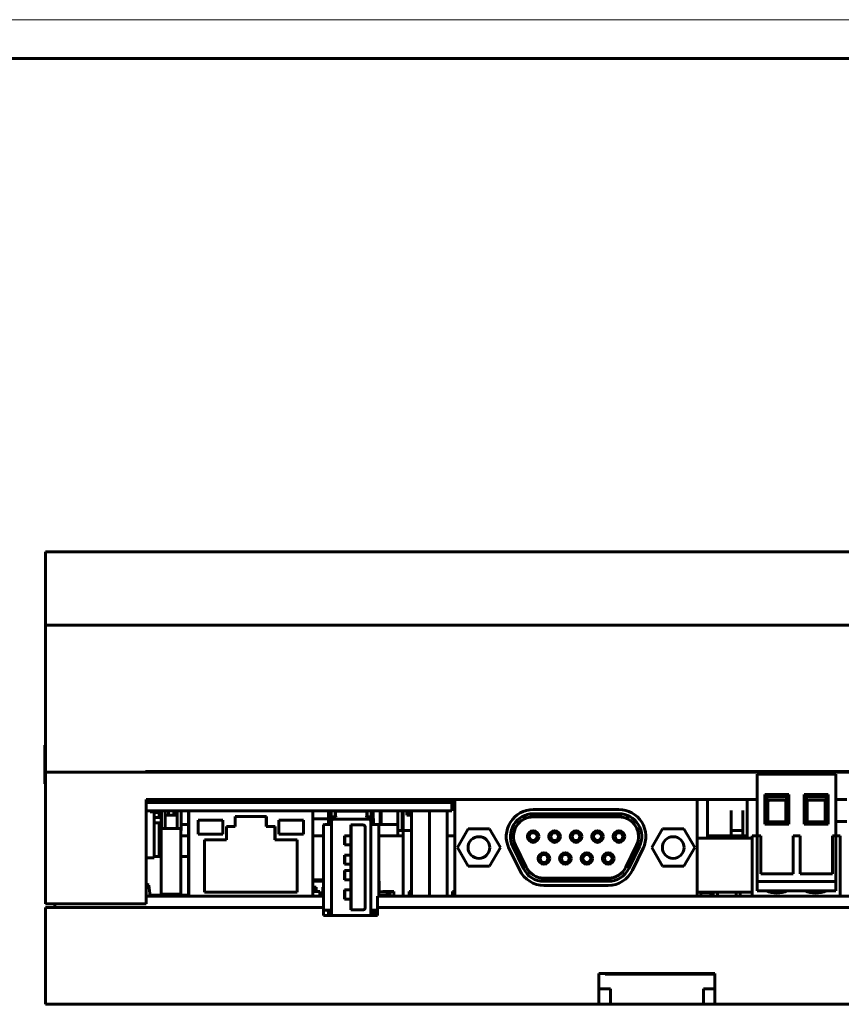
# Model space of a CAD drawing. Header units: millimetres. Extents: x 0 to 1188, y 0 to 420.
# Tile 13 of 17: x 739 to 845, y 293 to 420. Entities that reach past the tile are written whole.
import ezdxf

# ---------------------------------------------------------------- set-up
doc = ezdxf.new("R2010")
doc.units = ezdxf.units.MM
doc.linetypes.add('K5LT_BASIC', pattern=[0])
doc.linetypes.add('K5LT_THIN', pattern=[0])
doc.layers.add('Системный слой (1)', color=7, linetype='Continuous', true_color=0x909090)

# ---------------------------------------------------------------- blocks, each defined once
blk = doc.blocks.new('U186')
at = {"layer": 'Системный слой (1)', "color": 5, "linetype": 'K5LT_BASIC', "lineweight": 60, "true_color": 0x0000ff}
for p, q in [((805.75, 306.7), (806.13, 306.7)), ((807.13, 306.7), (807.52, 306.7)), ((808.52, 306.7), (808.9, 306.7)), ((809.9, 306.7), (810.29, 306.7)), ((811.29, 306.7), (811.67, 306.7)), ((814.06, 306.7), (814.23, 306.7)), ((815.44, 306.7), (815.83, 306.7))]:
    blk.add_line(p, q, dxfattribs=at)
blk = doc.blocks.new('U188')
at = {"layer": 'Системный слой (1)', "color": 5, "linetype": 'K5LT_BASIC', "lineweight": 60, "true_color": 0x0000ff}
for p, q in [((760.58, 306.7), (760.74, 306.7)), ((776.8, 306.7), (778.21, 306.7)), ((785.33, 306.7), (787.33, 306.7))]:
    blk.add_line(p, q, dxfattribs=at)
blk = doc.blocks.new('U189')
at = {"layer": 'Системный слой (1)', "color": 5, "linetype": 'K5LT_BASIC', "lineweight": 60, "true_color": 0x0000ff}
for p, q in [((787.33, 306.7), (833.58, 306.7)), ((834.53, 306.7), (845.23, 306.7)), ((851.18, 306.7), (861.89, 306.7)), ((867.83, 306.7), (887.28, 306.7))]:
    blk.add_line(p, q, dxfattribs=at)
blk = doc.blocks.new('U190')
at = {"layer": 'Системный слой (1)', "color": 5, "linetype": 'K5LT_BASIC', "lineweight": 60, "true_color": 0x0000ff}
for p, q in [((833.58, 314.5), (834.24, 314.5)), ((844.4, 314.5), (844.98, 314.5))]:
    blk.add_line(p, q, dxfattribs=at)
blk = doc.blocks.new('U191')
at = {"layer": 'Системный слой (1)', "color": 5, "linetype": 'K5LT_BASIC', "lineweight": 60, "true_color": 0x0000ff}
for p, q in [((757.21, 311.81), (756.29, 311.81)), ((760.33, 311.81), (759.75, 311.81))]:
    blk.add_line(p, q, dxfattribs=at)
blk = doc.blocks.new('U192')
at = {"layer": 'Системный слой (1)', "color": 5, "linetype": 'K5LT_BASIC', "lineweight": 60, "true_color": 0x0000ff}
for q in [(778.77, 304.8), (778.9, 304.66)]:
    blk.add_line((778.9, 304.66), q, dxfattribs=at)
blk = doc.blocks.new('U193')
at = {"layer": 'Системный слой (1)', "color": 5, "linetype": 'K5LT_BASIC', "lineweight": 60, "true_color": 0x0000ff}
for p, q in [((779.77, 316.87), (779.76, 317.14)), ((779.56, 316.65), (779.77, 316.87))]:
    blk.add_line(p, q, dxfattribs=at)
blk = doc.blocks.new('U194')
at = {"layer": 'Системный слой (1)', "color": 5, "linetype": 'K5LT_BASIC', "lineweight": 60, "true_color": 0x0000ff}
for p, q in [((778.84, 316.44), (778.85, 316.33)), ((778.85, 316.34), (778.85, 316.44)), ((778.85, 316.29), (778.85, 316.34)), ((778.85, 316.33), (778.85, 316.29))]:
    blk.add_line(p, q, dxfattribs=at)
blk = doc.blocks.new('U195')
at = {"layer": 'Системный слой (1)', "color": 5, "linetype": 'K5LT_BASIC', "lineweight": 60, "true_color": 0x0000ff}
for q in [(779.02, 315.95), (779.21, 316.14)]:
    blk.add_line((779.21, 316.14), q, dxfattribs=at)
blk = doc.blocks.new('U196')
at = {"layer": 'Системный слой (1)', "color": 5, "linetype": 'K5LT_BASIC', "lineweight": 60, "true_color": 0x0000ff}
for p in [(778.77, 315.99), (778.9, 316.14)]:
    blk.add_line(p, (778.9, 316.14), dxfattribs=at)
blk = doc.blocks.new('U197')
at = {"layer": 'Системный слой (1)', "color": 5, "linetype": 'K5LT_BASIC', "lineweight": 60, "true_color": 0x0000ff}
for p, q in [((778.86, 316.44), (778.86, 316.33)), ((778.86, 316.33), (778.86, 316.44)), ((778.86, 316.33), (778.86, 316.29)), ((778.86, 316.29), (778.86, 316.33))]:
    blk.add_line(p, q, dxfattribs=at)
blk = doc.blocks.new('U198')
at = {"layer": 'Системный слой (1)', "color": 5, "linetype": 'K5LT_BASIC', "lineweight": 60, "true_color": 0x0000ff}
for p, q in [((784.17, 304.2), (784.3, 304.39)), ((784.3, 304.39), (784.31, 304.45))]:
    blk.add_line(p, q, dxfattribs=at)
blk = doc.blocks.new('U199')
at = {"layer": 'Системный слой (1)', "color": 5, "linetype": 'K5LT_BASIC', "lineweight": 60, "true_color": 0x0000ff}
for p, q in [((783.78, 317.14), (783.77, 316.86)), ((783.77, 316.86), (783.98, 316.65))]:
    blk.add_line(p, q, dxfattribs=at)
blk = doc.blocks.new('U200')
at = {"layer": 'Системный слой (1)', "color": 5, "linetype": 'K5LT_BASIC', "lineweight": 60, "true_color": 0x0000ff}
for p, q in [((778.86, 316.44), (778.86, 316.33)), ((778.86, 316.34), (778.86, 316.44)), ((778.86, 316.29), (778.86, 316.34)), ((778.86, 316.33), (778.86, 316.29))]:
    blk.add_line(p, q, dxfattribs=at)
blk = doc.blocks.new('U201')
at = {"layer": 'Системный слой (1)', "color": 5, "linetype": 'K5LT_BASIC', "lineweight": 60, "true_color": 0x0000ff}
for p in [(779.02, 304.85), (779.21, 304.66)]:
    blk.add_line(p, (779.21, 304.66), dxfattribs=at)
blk = doc.blocks.new('U202')
at = {"layer": 'Системный слой (1)', "color": 5, "linetype": 'K5LT_BASIC', "lineweight": 60, "true_color": 0x0000ff}
for p, q in [((779.77, 317.64), (779.72, 317.61)), ((779.76, 317.64), (779.77, 317.64))]:
    blk.add_line(p, q, dxfattribs=at)
blk = doc.blocks.new('U204')
at = {"layer": 'Системный слой (1)', "color": 5, "linetype": 'K5LT_BASIC', "lineweight": 60, "true_color": 0x0000ff}
for p, q in [((786.4, 307.3), (785.87, 307.3)), ((787.27, 307.3), (786.8, 307.3))]:
    blk.add_line(p, q, dxfattribs=at)
blk = doc.blocks.new('U205')
at = {"layer": 'Системный слой (1)', "color": 5, "linetype": 'K5LT_BASIC', "lineweight": 60, "true_color": 0x0000ff}
for p, q in [((785.87, 307.25), (785.87, 307.3)), ((785.87, 306.7), (785.87, 306.8))]:
    blk.add_line(p, q, dxfattribs=at)
blk = doc.blocks.new('U206')
at = {"layer": 'Системный слой (1)', "color": 5, "linetype": 'K5LT_BASIC', "lineweight": 60, "true_color": 0x0000ff}
for p, q in [((758.16, 319.2), (758.16, 318.8)), ((758.16, 317.7), (758.16, 317.16))]:
    blk.add_line(p, q, dxfattribs=at)
blk = doc.blocks.new('U207')
at = {"layer": 'Системный слой (1)', "color": 5, "linetype": 'K5LT_BASIC', "lineweight": 60, "true_color": 0x0000ff}
for p, q in [((758.86, 318.8), (758.86, 319.2)), ((758.86, 317.16), (758.86, 317.7))]:
    blk.add_line(p, q, dxfattribs=at)
blk = doc.blocks.new('U208')
at = {"layer": 'Системный слой (1)', "color": 5, "linetype": 'K5LT_BASIC', "lineweight": 60, "true_color": 0x0000ff}
for p, q in [((758.16, 319.2), (758.16, 318.8)), ((758.16, 317.7), (758.16, 317.16))]:
    blk.add_line(p, q, dxfattribs=at)
blk = doc.blocks.new('U209')
at = {"layer": 'Системный слой (1)', "color": 5, "linetype": 'K5LT_BASIC', "lineweight": 60, "true_color": 0x0000ff}
for p, q in [((756.94, 316.85), (756.94, 317.7)), ((756.94, 311.81), (756.94, 316.15))]:
    blk.add_line(p, q, dxfattribs=at)
blk = doc.blocks.new('U211')
at = {"layer": 'Системный слой (1)', "color": 5, "linetype": 'K5LT_BASIC', "lineweight": 60, "true_color": 0x0000ff}
for p, q in [((757.03, 313.2), (757.16, 313.25)), ((757.16, 313.25), (757.21, 313.33))]:
    blk.add_line(p, q, dxfattribs=at)
blk = doc.blocks.new('U212')
at = {"layer": 'Системный слой (1)', "color": 5, "linetype": 'K5LT_BASIC', "lineweight": 60, "true_color": 0x0000ff}
for p, q in [((756.29, 311.81), (757.21, 311.81)), ((759.75, 311.81), (760.74, 311.81))]:
    blk.add_line(p, q, dxfattribs=at)
blk = doc.blocks.new('U213')
at = {"layer": 'Системный слой (1)', "color": 5, "linetype": 'K5LT_BASIC', "lineweight": 60, "true_color": 0x0000ff}
for p, q in [((755.77, 306.81), (758.28, 306.81)), ((758.68, 306.81), (760.74, 306.81))]:
    blk.add_line(p, q, dxfattribs=at)
blk = doc.blocks.new('U214')
at = {"layer": 'Системный слой (1)', "color": 5, "linetype": 'K5LT_BASIC', "lineweight": 60, "true_color": 0x0000ff}
for p, q in [((757.28, 319.2), (757.28, 318.8)), ((757.28, 306.81), (757.28, 306.7))]:
    blk.add_line(p, q, dxfattribs=at)
blk = doc.blocks.new('U215')
at = {"layer": 'Системный слой (1)', "color": 5, "linetype": 'K5LT_BASIC', "lineweight": 60, "true_color": 0x0000ff}
for p, q in [((758.15, 319.2), (757.28, 319.2)), ((760.76, 319.2), (758.86, 319.2)), ((761.52, 319.2), (761.06, 319.2)), ((765.52, 319.2), (765.28, 319.2)), ((766.79, 319.2), (765.97, 319.2)), ((768.06, 319.2), (767.24, 319.2)), ((769.33, 319.2), (768.51, 319.2)), ((770.6, 319.2), (769.78, 319.2)), ((771.53, 319.2), (771.05, 319.2)), ((781.61, 319.2), (779.06, 319.2)), ((784.81, 319.2), (781.88, 319.2)), ((788.91, 319.2), (785.13, 319.2)), ((795.17, 319.2), (794.84, 319.2)), ((832.96, 319.2), (827.8, 319.2))]:
    blk.add_line(p, q, dxfattribs=at)
blk = doc.blocks.new('U216')
at = {"layer": 'Системный слой (1)', "color": 5, "linetype": 'K5LT_BASIC', "lineweight": 60, "true_color": 0x0000ff}
for p, q in [((834.24, 319.2), (755.28, 319.2)), ((845.81, 319.2), (844.4, 319.2)), ((862.47, 319.2), (861.05, 319.2)), ((887.28, 319.2), (877.71, 319.2))]:
    blk.add_line(p, q, dxfattribs=at)
blk = doc.blocks.new('U217')
at = {"layer": 'Системный слой (1)', "color": 5, "linetype": 'K5LT_BASIC', "lineweight": 60, "true_color": 0x0000ff}
for p, q in [((758.15, 319.2), (758.15, 318.8)), ((758.15, 317.7), (758.15, 317.16))]:
    blk.add_line(p, q, dxfattribs=at)
blk = doc.blocks.new('U218')
at = {"layer": 'Системный слой (1)', "color": 5, "linetype": 'K5LT_BASIC', "lineweight": 60, "true_color": 0x0000ff}
for p, q in [((758.15, 319.2), (758.15, 318.8)), ((758.15, 317.7), (758.15, 317.16))]:
    blk.add_line(p, q, dxfattribs=at)
blk = doc.blocks.new('U219')
at = {"layer": 'Системный слой (1)', "color": 5, "linetype": 'K5LT_BASIC', "lineweight": 60, "true_color": 0x0000ff}
for p, q in [((760.8, 317.7), (755.28, 317.7)), ((793.29, 317.7), (776.8, 317.7))]:
    blk.add_line(p, q, dxfattribs=at)
blk = doc.blocks.new('U222')
at = {"layer": 'Системный слой (1)', "color": 5, "linetype": 'K5LT_BASIC', "lineweight": 60, "true_color": 0x0000ff}
for p, q in [((758.16, 319.2), (758.16, 318.8)), ((758.16, 317.7), (758.16, 317.16))]:
    blk.add_line(p, q, dxfattribs=at)
blk = doc.blocks.new('U223')
at = {"layer": 'Системный слой (1)', "color": 5, "linetype": 'K5LT_BASIC', "lineweight": 60, "true_color": 0x0000ff}
for p, q in [((758.15, 319.2), (758.15, 318.8)), ((758.15, 317.7), (758.15, 317.16))]:
    blk.add_line(p, q, dxfattribs=at)
blk = doc.blocks.new('U224')
at = {"layer": 'Системный слой (1)', "color": 5, "linetype": 'K5LT_BASIC', "lineweight": 60, "true_color": 0x0000ff}
for p, q in [((759.75, 314.5), (760.74, 314.5)), ((776.8, 314.5), (778.21, 314.5)), ((785.33, 314.5), (788.47, 314.5)), ((794.18, 314.5), (795.17, 314.5))]:
    blk.add_line(p, q, dxfattribs=at)
blk = doc.blocks.new('U225')
at = {"layer": 'Системный слой (1)', "color": 5, "linetype": 'K5LT_BASIC', "lineweight": 60, "true_color": 0x0000ff}
for p, q in [((828.21, 306.7), (828.54, 306.7)), ((828.73, 306.7), (829.12, 306.7))]:
    blk.add_line(p, q, dxfattribs=at)
blk = doc.blocks.new('U226')
at = {"layer": 'Системный слой (1)', "color": 5, "linetype": 'K5LT_BASIC', "lineweight": 60, "true_color": 0x0000ff}
for p, q in [((785.36, 307.25), (785.36, 307.3)), ((785.36, 306.7), (785.36, 306.8))]:
    blk.add_line(p, q, dxfattribs=at)
blk = doc.blocks.new('U230')
at = {"color": 7, "linetype": 'K5LT_THIN', "lineweight": 18}
blk.add_line((594, 420), (1188, 420), dxfattribs=at)
at = {"color": 5, "linetype": 'K5LT_BASIC', "lineweight": 60, "true_color": 0x0000ff}
blk.add_line((614, 415), (1183, 415), dxfattribs=at)

msp = doc.modelspace()

# ---------------------------------------------------------------- linework, layer by layer
at = {"layer": 'Системный слой (1)', "color": 5, "linetype": 'K5LT_BASIC', "lineweight": 60, "true_color": 0x0000ff}
for p, q in [((742.28, 341.7), (742.28, 351.2)), ((900.28, 351.2), (742.28, 351.2)), ((900.28, 341.7), (742.28, 341.7)), ((742.28, 322.7), (742.28, 341.7)), ((742.18, 325.7), (742.18, 326.2)), ((742.28, 326.2), (742.18, 326.2)), ((742.28, 325.7), (742.28, 326.2)), ((742.18, 321.7), (742.18, 325.7)), ((742.28, 321.7), (742.28, 325.7)), ((742.28, 305.7), (742.28, 322.7)), ((900.28, 322.7), (742.28, 322.7)), ((755.19, 322.8), (755.69, 322.8)), ((755.19, 322.7), (755.19, 322.8)), ((755.69, 322.8), (892.69, 322.8)), ((755.69, 322.7), (892.69, 322.7)), ((834.24, 314.48), (834.24, 322.46)), ((844.4, 322.46), (834.24, 322.46)), ((844.4, 314.48), (844.4, 322.46)), ((742.18, 321.2), (742.18, 321.7)), ((742.28, 321.2), (742.18, 321.2)), ((742.28, 321.2), (742.28, 321.7)), ((835.23, 319.81), (835.23, 316.01)), ((838.33, 319.81), (835.23, 319.81)), ((835.23, 319.81), (835.53, 319.51)), ((838.33, 319.81), (838.03, 319.51)), ((838.33, 316.01), (838.33, 319.81)), ((840.31, 319.81), (840.61, 319.51)), ((843.41, 319.81), (840.31, 319.81)), ((840.31, 319.81), (840.31, 316.01)), ((843.41, 319.81), (843.11, 319.51)), ((843.41, 316.01), (843.41, 319.81)), ((755.28, 319.2), (755.28, 305.7)), ((755.39, 319.19), (755.28, 319.19)), ((793.29, 318.8), (755.28, 318.8)), ((755.78, 318.8), (755.39, 319.19)), ((756.37, 318.8), (756.37, 319.2)), ((756.37, 319.2), (756.37, 318.8)), ((756.38, 318.8), (756.38, 319.2)), ((756.38, 319.2), (756.38, 318.8)), ((756.94, 318.8), (756.94, 319.2)), ((760.76, 318.8), (760.76, 319.2)), ((760.76, 319.2), (760.76, 318.8)), ((761.06, 318.8), (761.06, 319.2)), ((761.52, 319.2), (761.52, 318.8)), ((762.18, 319.2), (762.18, 318.8)), ((762.18, 319.2), (762.18, 318.8)), ((762.78, 318.8), (762.78, 319.2)), ((764.62, 319.2), (764.62, 318.8)), ((764.68, 319.2), (764.68, 318.8)), ((764.68, 319.2), (764.68, 318.8)), ((765.28, 318.8), (765.28, 319.2)), ((765.52, 319.2), (765.52, 318.8)), ((765.52, 319.2), (765.52, 318.8)), ((765.97, 318.8), (765.97, 319.2)), ((766.79, 318.8), (766.79, 319.2)), ((766.79, 318.8), (766.79, 319.2)), ((767.24, 319.2), (767.24, 318.8)), ((768.06, 319.2), (768.06, 318.8)), ((768.06, 319.2), (768.06, 318.8)), ((768.51, 318.8), (768.51, 319.2)), ((769.33, 318.8), (769.33, 319.2)), ((769.33, 318.8), (769.33, 319.2)), ((769.78, 319.2), (769.78, 318.8)), ((770.6, 319.2), (770.6, 318.8)), ((770.6, 319.2), (770.6, 318.8)), ((771.05, 318.8), (771.05, 319.2)), ((771.53, 319.2), (771.53, 318.8)), ((771.56, 319.2), (771.56, 318.8)), ((771.87, 318.8), (771.87, 319.2)), ((771.87, 318.8), (771.87, 319.2)), ((772.28, 319.2), (772.28, 318.8)), ((772.28, 319.2), (772.28, 318.8)), ((772.88, 318.8), (772.88, 319.2)), ((772.92, 319.2), (772.92, 318.8)), ((774.78, 319.2), (774.78, 318.8)), ((774.78, 319.2), (774.78, 318.8)), ((775.38, 318.8), (775.38, 319.2)), ((776.02, 319.2), (776.02, 318.8)), ((776.46, 319.2), (776.46, 318.8)), ((776.46, 318.8), (776.46, 319.2)), ((776.76, 319.2), (776.76, 318.8)), ((778.33, 319.2), (778.36, 318.8)), ((778.36, 318.8), (778.33, 319.2)), ((778.38, 318.8), (778.35, 319.2)), ((778.35, 319.2), (778.38, 318.8)), ((778.65, 319.19), (778.66, 319.2)), ((778.69, 318.8), (778.65, 319.19)), ((779.06, 319.2), (779.06, 318.8)), ((781.61, 318.8), (781.61, 319.2)), ((781.62, 318.8), (781.62, 319.2)), ((781.62, 318.8), (781.62, 319.2)), ((781.62, 319.2), (781.62, 318.8)), ((781.62, 319.2), (781.62, 318.8)), ((781.63, 319.2), (781.63, 318.8)), ((781.63, 318.8), (781.63, 319.2)), ((781.63, 319.2), (781.63, 318.8)), ((781.88, 318.8), (781.88, 319.2)), ((784.25, 319.2), (784.25, 318.8)), ((784.25, 319.2), (784.25, 318.8)), ((784.77, 318.8), (784.81, 319.19)), ((784.81, 319.19), (784.77, 318.8)), ((784.83, 319.19), (784.79, 318.8)), ((784.79, 318.8), (784.83, 319.19)), ((784.81, 319.2), (784.81, 319.19)), ((784.81, 319.19), (784.81, 319.2)), ((784.83, 319.19), (784.83, 319.2)), ((784.83, 319.2), (784.83, 319.19)), ((785.11, 318.8), (785.13, 319.2)), ((788.91, 319.2), (788.88, 318.8)), ((794.78, 318.8), (793.29, 318.8)), ((794.78, 317.7), (794.78, 318.8)), ((794.88, 318.8), (794.78, 318.8)), ((794.84, 319.2), (794.88, 318.8)), ((795.17, 319.2), (795.17, 306.7)), ((826.49, 306.7), (826.49, 319.2)), ((827.8, 314.2), (827.8, 319.2)), ((832.96, 314.2), (832.96, 319.2)), ((835.53, 319.51), (835.53, 316.31)), ((838.03, 319.51), (835.53, 319.51)), ((835.62, 316.31), (835.62, 318.89)), ((835.82, 319.09), (837.74, 319.09)), ((837.94, 318.89), (837.94, 316.31)), ((838.03, 316.31), (838.03, 319.51)), ((840.61, 319.51), (840.61, 316.31)), ((843.11, 319.51), (840.61, 319.51)), ((840.7, 316.31), (840.7, 318.89)), ((840.9, 319.09), (842.82, 319.09)), ((843.02, 318.89), (843.02, 316.31)), ((843.11, 316.31), (843.11, 319.51)), ((755.79, 317.6), (755.79, 317.7)), ((756.29, 317.6), (755.79, 317.6)), ((756.29, 312.62), (756.29, 317.6)), ((756.73, 317.5), (756.29, 317.5)), ((756.73, 317.7), (756.73, 317.5)), ((756.94, 317.32), (757.22, 317.32)), ((757.22, 317.32), (757.22, 317.51)), ((757.22, 317.32), (757.22, 316.85)), ((757.23, 315.45), (757.23, 317.7)), ((757.23, 315.45), (757.23, 317.7)), ((757.23, 315.45), (757.23, 317.7)), ((757.24, 315.45), (757.24, 317.7)), ((757.24, 315.45), (757.24, 317.7)), ((757.24, 315.45), (757.24, 317.7)), ((757.74, 317.16), (757.74, 317.7)), ((757.74, 315.45), (757.74, 317.16)), ((759.28, 317.16), (757.74, 317.16)), ((759.26, 317.16), (759.26, 317.7)), ((759.27, 317.7), (759.27, 317.16)), ((759.27, 317.16), (759.27, 317.7)), ((759.28, 317.7), (759.28, 317.16)), ((759.28, 317.16), (759.28, 317.7)), ((759.28, 317.7), (759.28, 317.16)), ((759.28, 317.16), (759.28, 315.45)), ((759.78, 317.7), (759.78, 315.16)), ((759.82, 316.05), (759.82, 317.7)), ((760.74, 317.7), (760.74, 306.7)), ((776.8, 317.7), (760.8, 317.7)), ((760.8, 306.7), (760.8, 317.7)), ((766.77, 315.7), (766.77, 317)), ((766.77, 317), (770.82, 317)), ((770.79, 315.7), (770.79, 317)), ((770.82, 317), (770.82, 315.7)), ((776.8, 306.7), (776.8, 317.7)), ((778.83, 317.59), (778.82, 317.7)), ((778.83, 317.7), (778.83, 317.59)), ((778.83, 317.59), (778.84, 317.24)), ((778.83, 317.59), (778.83, 317.59)), ((778.84, 317.24), (778.83, 317.59)), ((778.84, 317.7), (778.85, 317.59)), ((778.85, 317.59), (778.84, 317.7)), ((778.84, 317), (778.84, 317.1)), ((778.84, 317.1), (778.84, 317)), ((778.85, 317.59), (778.85, 317.59)), ((778.85, 317.59), (778.86, 317.24)), ((778.85, 317.24), (778.85, 317.59)), ((778.86, 317), (778.85, 317.1)), ((778.86, 317.1), (778.86, 317)), ((779.15, 317.59), (779.15, 317.7)), ((779.15, 317.24), (779.15, 317.59)), ((779.15, 317), (779.15, 317.1)), ((779.15, 316.92), (779.15, 317)), ((779.17, 317.7), (779.17, 316.93)), ((779.7, 317.03), (779.7, 316.95)), ((779.72, 317.61), (779.72, 317.14)), ((779.76, 317.14), (779.76, 317.64)), ((779.8, 317.65), (783.75, 317.65)), ((779.8, 317.65), (779.8, 317.65)), ((783.82, 317.61), (783.78, 317.64)), ((783.78, 317.64), (783.78, 317.14)), ((783.82, 317.14), (783.82, 317.61)), ((783.84, 316.95), (783.84, 317.03)), ((784.35, 316.93), (784.35, 317.7)), ((784.63, 317.59), (784.64, 317.7)), ((784.63, 317.24), (784.63, 317.59)), ((784.63, 317), (784.63, 317.1)), ((785.51, 317.7), (785.51, 316.05)), ((785.66, 316.05), (785.66, 317.7)), ((787.82, 317.7), (787.82, 316.05)), ((788.35, 315.16), (788.35, 317.7)), ((788.48, 315.16), (788.48, 317.7)), ((788.98, 317.7), (788.98, 317.16)), ((788.98, 317.16), (789.58, 317.16)), ((789.31, 317.7), (789.31, 317.16)), ((789.31, 317.7), (789.31, 317.16)), ((789.31, 317.7), (789.31, 317.16)), ((789.31, 317.7), (789.31, 317.16)), ((789.32, 317.7), (789.32, 317.16)), ((789.32, 317.7), (789.32, 317.16)), ((789.33, 317.7), (789.33, 317.16)), ((789.33, 317.7), (789.33, 317.16)), ((789.33, 317.7), (789.33, 317.16)), ((789.33, 317.7), (789.33, 317.16)), ((789.34, 317.7), (789.34, 317.16)), ((789.34, 317.7), (789.34, 317.16)), ((789.34, 317.7), (789.34, 317.16)), ((789.35, 317.7), (789.35, 317.16)), ((789.35, 317.7), (789.35, 317.16)), ((789.35, 317.7), (789.35, 317.16)), ((789.36, 317.7), (789.36, 317.16)), ((789.36, 317.7), (789.36, 317.16)), ((789.36, 317.7), (789.36, 317.16)), ((789.37, 317.7), (789.37, 317.16)), ((789.37, 317.7), (789.37, 317.16)), ((789.37, 317.7), (789.37, 317.16)), ((789.38, 317.7), (789.38, 317.16)), ((789.38, 317.7), (789.38, 317.16)), ((789.38, 317.7), (789.38, 317.16)), ((789.39, 317.7), (789.39, 317.16)), ((789.39, 317.7), (789.39, 317.16)), ((789.39, 317.7), (789.39, 317.16)), ((789.4, 317.7), (789.4, 317.16)), ((789.4, 317.7), (789.4, 317.16)), ((789.4, 317.7), (789.4, 317.16)), ((789.4, 317.7), (789.4, 317.16)), ((789.41, 317.7), (789.41, 317.16)), ((789.41, 317.7), (789.41, 317.16)), ((789.42, 317.7), (789.42, 317.16)), ((789.42, 317.7), (789.42, 317.16)), ((789.42, 317.7), (789.42, 317.16)), ((789.42, 317.7), (789.42, 317.16)), ((789.43, 317.7), (789.43, 317.16)), ((789.43, 317.7), (789.43, 317.16)), ((789.58, 306.7), (789.58, 317.7)), ((791.88, 306.7), (791.88, 317.7)), ((794.78, 317.7), (793.29, 317.7)), ((794.18, 306.7), (794.18, 317.7)), ((816.37, 317.88), (805.29, 317.88)), ((816.37, 317.34), (805.29, 317.34)), ((830.88, 317.25), (830.88, 317.75)), ((830.88, 316.7), (830.88, 317.25)), ((832.38, 317.25), (832.38, 317.75)), ((832.38, 316.7), (832.38, 317.25)), ((757.23, 316.85), (756.29, 316.85)), ((756.29, 316.15), (757.23, 316.15)), ((757.22, 315.45), (757.22, 316.15)), ((759.93, 315.95), (759.92, 315.95)), ((760.02, 315.95), (759.93, 315.95)), ((760.02, 315.95), (760.08, 315.95)), ((760.08, 315.95), (760.08, 315.95)), ((760.74, 315.95), (760.08, 315.95)), ((762, 316.5), (765.2, 316.5)), ((762, 314.7), (762, 316.5)), ((765.2, 314.7), (765.2, 316.5)), ((765.2, 316.5), (765.2, 314.7)), ((772.4, 316.5), (775.6, 316.5)), ((772.4, 314.7), (772.4, 316.5)), ((775.6, 314.7), (775.6, 316.5)), ((775.6, 316.5), (775.6, 314.7)), ((778.84, 316.7), (776.8, 316.7)), ((778.21, 304.95), (778.21, 315.85)), ((778.21, 315.85), (778.21, 304.95)), ((778.31, 315.95), (778.31, 315.95)), ((778.72, 315.95), (778.31, 315.95)), ((779.02, 315.95), (778.72, 315.95)), ((778.77, 315.95), (778.77, 315.99)), ((778.84, 316.02), (778.84, 316.94)), ((778.84, 316.94), (778.85, 316.94)), ((778.84, 316.86), (778.84, 316.44)), ((778.85, 316.44), (778.84, 316.79)), ((778.85, 316.44), (778.84, 316.44)), ((778.86, 316.94), (778.85, 316.94)), ((778.86, 316.86), (778.86, 316.44)), ((778.86, 316.44), (778.86, 316.86)), ((778.86, 316.79), (778.86, 316.44)), ((778.87, 316.44), (778.86, 316.44)), ((778.86, 316.44), (778.87, 316.04)), ((778.86, 316.44), (778.86, 316.44)), ((778.87, 316.73), (778.87, 316.44)), ((778.89, 316.73), (778.87, 316.73)), ((778.87, 316.44), (778.87, 316.44)), ((778.87, 316.44), (778.87, 316.04)), ((778.89, 316.65), (778.89, 316.73)), ((778.89, 316.44), (778.89, 316.65)), ((778.89, 316.65), (778.89, 316.65)), ((779.21, 316.65), (778.89, 316.65)), ((779.23, 316.94), (779.21, 316.94)), ((779.21, 316.93), (779.21, 316.65)), ((779.21, 316.65), (779.28, 316.65)), ((779.21, 316.38), (779.21, 316.38)), ((779.21, 316.35), (779.21, 316.38)), ((779.21, 316.14), (779.21, 304.66)), ((779.28, 316.94), (779.23, 316.94)), ((779.28, 316.94), (779.28, 316.65)), ((779.56, 316.94), (779.28, 316.94)), ((779.28, 316.65), (779.56, 316.65)), ((779.56, 316.65), (783.98, 316.65)), ((779.7, 316.95), (779.62, 316.95)), ((781.72, 314.5), (781.72, 315.9)), ((781.75, 315.9), (781.72, 315.9)), ((781.75, 304.9), (781.75, 315.9)), ((781.75, 315.9), (783.29, 315.9)), ((783.92, 316.95), (783.84, 316.95)), ((784.27, 316.94), (783.98, 316.94)), ((783.98, 316.65), (784.27, 316.65)), ((784.31, 316.94), (784.27, 316.94)), ((784.27, 316.94), (784.27, 316.65)), ((784.27, 316.65), (784.33, 316.65)), ((784.31, 304.45), (784.31, 316.35)), ((784.33, 316.65), (784.33, 316.93)), ((784.33, 316.93), (784.33, 316.65)), ((784.64, 316.65), (784.33, 316.65)), ((784.33, 316.38), (784.33, 316.38)), ((784.33, 316.38), (784.33, 316.35)), ((784.82, 315.95), (784.52, 315.95)), ((784.63, 316.76), (784.63, 316.86)), ((784.64, 316.73), (784.64, 316.65)), ((784.64, 316.65), (784.64, 316.44)), ((785.23, 315.95), (784.82, 315.95)), ((785.41, 315.95), (785.23, 315.95)), ((785.33, 306.7), (785.33, 315.85)), ((785.41, 315.95), (785.47, 315.95)), ((785.56, 315.95), (785.47, 315.95)), ((787.28, 315.95), (785.56, 315.95)), ((787.37, 315.95), (787.28, 315.95)), ((787.37, 315.95), (787.52, 315.95)), ((787.72, 315.95), (787.52, 315.95)), ((787.81, 315.69), (787.81, 316)), ((816.37, 316.94), (805.29, 316.94)), ((816.37, 316.93), (805.29, 316.93)), ((830.88, 316.48), (830.88, 316.7)), ((830.88, 315.69), (830.88, 316.48)), ((832.38, 316.48), (832.38, 316.7)), ((832.38, 315.69), (832.38, 316.48)), ((835.23, 316.01), (835.53, 316.31)), ((835.23, 316.01), (838.33, 316.01)), ((835.53, 316.31), (838.03, 316.31)), ((838.33, 316.01), (838.03, 316.31)), ((840.31, 316.01), (840.61, 316.31)), ((840.31, 316.01), (843.41, 316.01)), ((840.61, 316.31), (843.11, 316.31)), ((843.41, 316.01), (843.11, 316.31)), ((844.4, 316.35), (845.81, 316.35)), ((757.21, 315.45), (757.21, 306.95)), ((759.75, 315.45), (757.21, 315.45)), ((759.75, 315.45), (759.75, 306.95)), ((759.78, 315.16), (759.75, 315.16)), ((765.2, 314.7), (762, 314.7)), ((765.65, 315.7), (766.77, 315.7)), ((765.65, 313.95), (765.65, 315.7)), ((770.79, 315.7), (770.82, 315.7)), ((770.82, 315.7), (771.95, 315.7)), ((771.92, 313.95), (771.92, 315.7)), ((771.95, 315.7), (771.95, 313.95)), ((775.6, 314.7), (772.4, 314.7)), ((780.93, 314.5), (780.91, 314.5)), ((780.91, 313.3), (780.91, 314.5)), ((780.93, 314.5), (781.74, 314.5)), ((780.93, 313.3), (780.93, 314.5)), ((781.74, 314.5), (781.74, 313.3)), ((783.59, 315.6), (783.59, 305.2)), ((787.81, 315.44), (787.81, 315.69)), ((787.81, 315.28), (787.81, 315.44)), ((787.81, 315.16), (787.81, 315.28)), ((787.81, 314.74), (787.81, 315.24)), ((788.35, 315.16), (787.81, 315.16)), ((787.81, 314.5), (787.81, 314.74)), ((788.35, 315.16), (788.47, 315.16)), ((788.47, 315.2), (788.48, 315.2)), ((788.47, 306.7), (788.47, 315.2)), ((789.58, 315.16), (788.48, 315.16)), ((796.89, 315.37), (795.51, 312.97)), ((799.66, 315.37), (796.89, 315.37)), ((801.05, 312.97), (799.66, 315.37)), ((820.61, 312.97), (822, 315.37)), ((822, 315.37), (824.77, 315.37)), ((824.77, 315.37), (826.16, 312.97)), ((827.8, 314.5), (832.96, 314.5)), ((830.88, 315.44), (830.88, 315.69)), ((830.88, 315.28), (830.88, 315.44)), ((830.88, 315.16), (830.88, 315.28)), ((830.88, 314.74), (830.88, 315.24)), ((832.38, 315.16), (830.88, 315.16)), ((830.88, 314.5), (830.88, 314.74)), ((832.38, 315.44), (832.38, 315.69)), ((832.38, 315.28), (832.38, 315.44)), ((832.38, 315.16), (832.38, 315.28)), ((832.38, 314.74), (832.38, 315.16)), ((832.38, 314.5), (832.38, 314.74)), ((833.58, 306.7), (833.58, 314.5)), ((834.24, 308.56), (834.24, 314.48)), ((834.69, 314.48), (834.24, 314.48)), ((834.69, 309.56), (834.69, 314.48)), ((839.77, 314.48), (838.87, 314.48)), ((838.87, 314.48), (838.87, 309.56)), ((839.77, 309.56), (839.77, 314.48)), ((844.4, 314.48), (843.95, 314.48)), ((843.95, 314.48), (843.95, 309.56)), ((844.4, 308.56), (844.4, 314.48)), ((844.98, 306.7), (844.98, 314.5)), ((756.94, 314.32), (757.21, 314.32)), ((757.21, 313.57), (756.94, 313.57)), ((756.94, 313.2), (757.03, 313.2)), ((762.8, 313.95), (765.65, 313.95)), ((762.8, 307.2), (762.8, 313.95)), ((771.92, 313.95), (771.95, 313.95)), ((771.95, 313.95), (774.8, 313.95)), ((774.77, 307.2), (774.77, 313.95)), ((774.8, 313.95), (774.8, 307.2)), ((780.93, 313.3), (780.91, 313.3)), ((780.93, 313.3), (781.74, 313.3)), ((781.72, 312), (781.72, 313.3)), ((803, 313.28), (804.38, 310.44)), ((803.01, 313.28), (804.39, 310.44)), ((817.27, 310.44), (818.65, 313.28)), ((817.28, 310.44), (818.66, 313.28)), ((826.49, 314.2), (833.58, 314.2)), ((780.93, 312), (780.91, 312)), ((780.91, 310.8), (780.91, 312)), ((780.93, 312), (781.74, 312)), ((780.93, 310.8), (780.93, 312)), ((781.74, 312), (781.74, 310.8)), ((795.51, 312.97), (796.89, 310.57)), ((799.66, 310.57), (801.05, 312.97)), ((802.16, 312.87), (803.55, 310.03)), ((802.64, 313.1), (804.03, 310.26)), ((817.64, 310.26), (819.02, 313.1)), ((818.12, 310.03), (819.5, 312.87)), ((822, 310.57), (820.61, 312.97)), ((826.16, 312.97), (824.77, 310.57)), ((756.29, 311.62), (755.28, 311.62)), ((780.93, 310.8), (780.91, 310.8)), ((780.93, 310.8), (781.74, 310.8)), ((781.72, 310), (781.72, 310.8)), ((780.93, 310), (780.91, 310)), ((780.91, 308.8), (780.91, 310)), ((780.93, 308.8), (780.93, 310)), ((780.93, 310), (781.74, 310)), ((781.74, 310), (781.74, 308.8)), ((796.89, 310.57), (799.66, 310.57)), ((824.77, 310.57), (822, 310.57)), ((838.87, 309.56), (834.69, 309.56)), ((843.95, 309.56), (839.77, 309.56)), ((755.64, 308.1), (755.28, 308.1)), ((755.64, 308.1), (755.78, 306.7)), ((776.8, 308.81), (778.21, 308.81)), ((776.8, 308.61), (778.21, 308.61)), ((780.93, 308.8), (780.91, 308.8)), ((780.93, 308.8), (781.74, 308.8)), ((781.72, 307.5), (781.72, 308.8)), ((785.33, 308.65), (785.37, 308.61)), ((785.33, 308.61), (785.37, 308.61)), ((785.37, 307.25), (785.37, 308.61)), ((806.68, 309.01), (814.99, 309.01)), ((806.68, 309), (814.99, 309)), ((806.68, 308.6), (814.99, 308.6)), ((806.68, 308.07), (814.99, 308.07)), ((834.24, 307.36), (834.24, 308.56)), ((834.24, 308.56), (844.4, 308.56)), ((844.4, 307.36), (844.4, 308.56)), ((756.48, 306.7), (756.48, 306.81)), ((759.75, 306.95), (757.21, 306.95)), ((758.28, 306.95), (758.28, 306.7)), ((758.28, 306.95), (758.28, 306.7)), ((758.68, 306.95), (758.68, 306.7)), ((774.8, 307.2), (762.8, 307.2)), ((777.74, 307.3), (776.8, 307.3)), ((777.25, 307.86), (776.85, 307.86)), ((776.85, 307.56), (776.85, 307.86)), ((776.85, 307.56), (776.85, 307.3)), ((777.25, 307.86), (777.25, 307.56)), ((777.25, 307.56), (777.25, 307.3)), ((777.74, 306.7), (777.74, 307.3)), ((777.74, 307.01), (778.12, 307.01)), ((777.74, 306.81), (778.12, 306.81)), ((778.12, 307.56), (778.12, 307.86)), ((778.21, 307.86), (778.12, 307.86)), ((778.12, 307.56), (778.12, 307.11)), ((778.12, 306.81), (778.12, 307.11)), ((778.21, 306.81), (778.12, 306.81)), ((778.12, 306.81), (778.12, 306.7)), ((778.12, 306.81), (778.12, 306.7)), ((780.91, 306.3), (780.91, 307.5)), ((780.93, 307.5), (780.91, 307.5)), ((780.93, 307.5), (781.74, 307.5)), ((780.93, 306.3), (780.93, 307.5)), ((781.74, 307.5), (781.74, 306.3)), ((785.36, 307.3), (785.33, 307.3)), ((785.33, 307.25), (786.4, 307.25)), ((785.33, 306.8), (786.4, 306.8)), ((786.4, 306.7), (786.4, 307.3)), ((786.8, 307.3), (786.4, 307.3)), ((786.4, 306.8), (786.4, 307.25)), ((786.8, 306.7), (786.8, 307.3)), ((787.27, 306.7), (787.27, 307.3)), ((789.28, 306.7), (789.28, 307.3)), ((789.58, 307.3), (789.28, 307.3)), ((794.87, 306.7), (794.87, 307.3)), ((794.93, 307.3), (794.87, 307.3)), ((794.93, 306.7), (794.93, 307.3)), ((795.17, 307.3), (794.93, 307.3)), ((826.49, 307.2), (833.58, 307.2)), ((826.95, 307.2), (826.95, 306.7)), ((828.28, 307.1), (826.95, 307.1)), ((828.21, 306.7), (828.28, 307.1)), ((828.26, 307.2), (828.28, 307.1)), ((828.35, 306.86), (828.32, 307.02)), ((828.42, 307.03), (828.45, 306.88)), ((828.54, 306.8), (828.73, 306.8)), ((828.73, 306.8), (828.73, 306.7)), ((829.12, 306.7), (829.12, 307.2)), ((831.53, 307.2), (831.53, 306.7)), ((832.03, 307.2), (832.03, 306.7)), ((844.4, 307.36), (834.24, 307.36)), ((755.28, 305.7), (742.28, 305.7)), ((743.48, 305.2), (743.48, 305.7)), ((755.28, 306.7), (760.58, 306.7)), ((755.28, 306.7), (778.19, 306.7)), ((758.68, 306.7), (760.74, 306.7)), ((760.58, 306.7), (760.58, 306.7)), ((778.19, 306.7), (778.19, 305.2)), ((778.19, 305.9), (778.21, 305.9)), ((780.93, 306.3), (780.91, 306.3)), ((780.93, 306.3), (781.74, 306.3)), ((781.72, 304.9), (781.72, 306.3)), ((785.19, 306.7), (887.28, 306.7)), ((785.19, 305.2), (785.19, 306.7)), ((787.33, 306.7), (787.33, 306.7)), ((795.17, 306.7), (826.49, 306.7)), ((795.33, 306.7), (795.33, 306.7)), ((796.67, 306.7), (796.67, 306.7)), ((796.73, 306.7), (796.73, 306.7)), ((797.13, 306.7), (797.13, 306.7)), ((798.57, 306.7), (798.57, 306.7)), ((799.44, 306.7), (799.44, 306.7)), ((799.84, 306.7), (799.84, 306.7)), ((799.97, 306.7), (799.97, 306.7)), ((800.07, 306.7), (800.07, 306.7)), ((800.47, 306.7), (800.47, 306.7)), ((801.24, 306.7), (801.24, 306.7)), ((801.64, 306.7), (801.64, 306.7)), ((801.72, 306.7), (801.72, 306.7)), ((802.12, 306.7), (802.12, 306.7)), ((803.4, 306.7), (803.4, 306.7)), ((803.52, 306.7), (803.52, 306.7)), ((803.92, 306.7), (803.92, 306.7)), ((804.07, 306.7), (804.07, 306.7)), ((804.07, 306.7), (804.07, 306.7)), ((804.47, 306.7), (804.47, 306.7)), ((804.75, 306.7), (804.75, 306.7)), ((805.75, 306.7), (805.75, 306.7)), ((806.13, 306.7), (806.13, 306.7)), ((807.13, 306.7), (807.13, 306.7)), ((807.52, 306.7), (807.52, 306.7)), ((808.52, 306.7), (808.52, 306.7)), ((808.9, 306.7), (808.9, 306.7)), ((809.9, 306.7), (809.9, 306.7)), ((810.29, 306.7), (810.29, 306.7)), ((811.29, 306.7), (811.29, 306.7)), ((811.67, 306.7), (811.67, 306.7)), ((812.67, 306.7), (812.67, 306.7)), ((812.96, 306.7), (812.96, 306.7)), ((812.96, 306.7), (812.96, 306.7)), ((813.06, 306.7), (813.06, 306.7)), ((814.06, 306.7), (814.06, 306.7)), ((814.23, 306.7), (814.23, 306.7)), ((814.23, 306.7), (814.23, 306.7)), ((814.44, 306.7), (814.44, 306.7)), ((815.44, 306.7), (815.44, 306.7)), ((815.83, 306.7), (815.83, 306.7)), ((816.83, 306.7), (816.83, 306.7)), ((817.77, 306.7), (817.77, 306.7)), ((817.77, 306.7), (817.77, 306.7)), ((817.77, 306.7), (817.77, 306.7)), ((817.88, 306.7), (817.88, 306.7)), ((818.28, 306.7), (818.28, 306.7)), ((818.53, 306.7), (818.53, 306.7)), ((818.92, 306.7), (818.92, 306.7)), ((819.07, 306.7), (819.07, 306.7)), ((821.37, 306.7), (821.37, 306.7)), ((821.87, 306.7), (821.87, 306.7)), ((822.17, 306.7), (822.17, 306.7)), ((822.57, 306.7), (822.57, 306.7)), ((823.35, 306.7), (823.35, 306.7)), ((823.35, 306.7), (823.35, 306.7)), ((823.35, 306.7), (823.35, 306.7)), ((823.5, 306.7), (823.5, 306.7)), ((823.5, 306.7), (823.5, 306.7)), ((823.7, 306.7), (823.7, 306.7)), ((823.97, 306.7), (823.97, 306.7)), ((824.37, 306.7), (824.37, 306.7)), ((824.5, 306.7), (824.5, 306.7)), ((824.65, 306.7), (824.65, 306.7)), ((825.5, 306.7), (825.5, 306.7)), ((825.9, 306.7), (825.9, 306.7)), ((826.43, 306.7), (826.43, 306.7)), ((826.45, 306.7), (826.45, 306.7)), ((828.73, 306.7), (828.54, 306.7)), ((829.12, 306.7), (830.74, 306.7)), ((833.58, 306.7), (844.98, 306.7)), ((742.28, 292.7), (742.28, 305.2)), ((778.19, 305.2), (742.28, 305.2)), ((778.19, 305.2), (778.19, 304.2)), ((778.31, 304.85), (778.72, 304.85)), ((778.31, 304.85), (778.31, 304.85)), ((778.72, 304.85), (779.02, 304.85)), ((778.77, 304.8), (778.77, 304.85)), ((778.85, 304.77), (778.85, 304.2)), ((778.89, 304.2), (778.89, 304.36)), ((779.21, 304.41), (779.21, 304.45)), ((779.21, 304.41), (779.21, 304.41)), ((779.34, 304.2), (779.22, 304.36)), ((781.75, 304.9), (781.72, 304.9)), ((783.29, 304.9), (781.75, 304.9)), ((784.32, 304.36), (784.2, 304.2)), ((784.33, 304.45), (784.33, 304.41)), ((784.33, 304.41), (784.33, 304.41)), ((784.52, 304.85), (784.82, 304.85)), ((784.64, 304.36), (784.64, 304.2)), ((784.7, 304.55), (784.7, 304.78)), ((784.7, 304.55), (785.1, 304.55)), ((784.82, 304.85), (785.19, 304.85)), ((785.1, 304.6), (785.1, 304.85)), ((785.1, 304.55), (785.1, 304.85)), ((785.1, 304.6), (785.19, 304.6)), ((900.28, 305.2), (785.19, 305.2)), ((785.19, 304.2), (785.19, 305.2)), ((778.19, 304.2), (785.19, 304.2)), ((828.78, 296.7), (813.78, 296.7)), ((813.78, 296.7), (813.78, 292.7)), ((814.57, 296.6), (814.57, 296.7)), ((828.78, 292.7), (828.78, 296.7)), ((814.57, 296.6), (828.78, 296.6)), ((813.78, 294.7), (815.28, 294.7)), ((815.28, 294.7), (815.28, 292.7)), ((827.28, 292.7), (827.28, 294.7)), ((827.28, 294.7), (828.78, 294.7)), ((742.28, 292.7), (813.78, 292.7)), ((815.28, 292.7), (813.78, 292.7)), ((827.28, 292.7), (815.28, 292.7)), ((828.78, 292.7), (827.28, 292.7)), ((828.78, 292.7), (900.28, 292.7))]:
    msp.add_line(p, q, dxfattribs=at)
for centre, radius in [((805.29, 314.39), 0.75), ((808.06, 314.39), 0.75), ((810.83, 314.39), 0.75), ((813.6, 314.39), 0.75), ((816.37, 314.39), 0.75), ((798.28, 312.97), 1.4), ((823.38, 312.97), 1.4), ((806.68, 311.55), 0.75), ((809.45, 311.55), 0.75), ((812.22, 311.55), 0.75), ((814.99, 311.55), 0.75)]:
    msp.add_circle(centre, radius, dxfattribs=at)
for centre, radius, start, end in [((835.82, 318.89), 0.2, 90, 180), ((837.74, 318.89), 0.2, 0, 90), ((840.9, 318.89), 0.2, 90, 180), ((842.82, 318.89), 0.2, 0, 90), ((805.29, 314.39), 3.48, 90, 205.9974), ((805.29, 314.39), 2.95, 90, 205.9974), ((816.37, 314.39), 3.48, 334.0026, 90), ((816.37, 314.39), 2.95, 334.0026, 90), ((759.92, 316.05), 0.1, 180, 270), ((779.51, 316.35), 0.3, 163.2262, 173.2123), ((784.03, 316.35), 0.3, 6.8177, 16.7733), ((785.41, 316.05), 0.1, 270, 0), ((785.56, 316.05), 0.1, 270, 0), ((787.72, 316.05), 0.1, 270, 0), ((805.29, 314.39), 2.55, 90, 205.9974), ((805.29, 314.39), 2.54, 90, 205.9974), ((816.37, 314.39), 2.55, 334.0026, 90), ((816.37, 314.39), 2.54, 334.0026, 90), ((805.29, 314.39), 0.5, 90, 180), ((805.29, 314.39), 0.5, 270, 90), ((808.06, 314.39), 0.5, 90, 180), ((808.06, 314.39), 0.5, 270, 90), ((810.83, 314.39), 0.5, 90, 180), ((810.83, 314.39), 0.5, 270, 90), ((813.6, 314.39), 0.5, 90, 180), ((813.6, 314.39), 0.5, 270, 90), ((816.37, 314.39), 0.5, 90, 180), ((816.37, 314.39), 0.5, 270, 90), ((805.29, 314.39), 0.5, 180, 270), ((808.06, 314.39), 0.5, 180, 270), ((810.83, 314.39), 0.5, 180, 270), ((813.6, 314.39), 0.5, 180, 270), ((816.37, 314.39), 0.5, 180, 270), ((806.68, 311.55), 0.5, 90, 180), ((806.68, 311.55), 0.5, 270, 90), ((809.45, 311.55), 0.5, 90, 180), ((809.45, 311.55), 0.5, 270, 90), ((812.22, 311.55), 0.5, 90, 180), ((812.22, 311.55), 0.5, 270, 90), ((814.99, 311.55), 0.5, 90, 180), ((814.99, 311.55), 0.5, 270, 90), ((760.33, 311.61), 0.2, 82.3368, 90), ((806.68, 311.55), 0.5, 180, 270), ((809.45, 311.55), 0.5, 180, 270), ((812.22, 311.55), 0.5, 180, 270), ((814.99, 311.55), 0.5, 180, 270), ((806.68, 311.55), 3.48, 205.9974, 270), ((806.68, 311.55), 2.95, 205.9974, 270), ((806.68, 311.55), 2.55, 205.9974, 270), ((806.68, 311.55), 2.54, 205.9974, 270), ((814.99, 311.55), 2.54, 270, 334.0026), ((814.99, 311.55), 2.55, 270, 334.0026), ((814.99, 311.55), 2.95, 270, 334.0026), ((814.99, 311.55), 3.48, 270, 334.0026), ((752.71, 303.14), 5.76, 59.4413, 63.5158), ((828.22, 307), 0.2, 10, 79.2131), ((828.22, 307), 0.1, 10, 58.7469), ((828.54, 306.9), 0.2, 190, 270), ((828.54, 306.9), 0.1, 190, 270), ((836.78, 310.6), 3.52, 246.8547, 293.1453), ((841.78, 310.6), 3.52, 246.7911, 293.2089), ((779.51, 304.45), 0.3, 186.7877, 196.7738), ((784.03, 304.45), 0.3, 343.2267, 353.1823)]:
    msp.add_arc(centre, radius, start, end, dxfattribs=at)
for centre, major_axis, ratio, start_param, end_param in [((757.03, 317.51), (0, 0.188), 0.999997, 4.712389, 6.283185), ((778.84, 317.24), (-0.002, 0.2), 0.00255, 3.926971, 4.712369), ((778.84, 317.24), (-0.002, 0.2), 0.00255, 1.570776, 2.356174), ((778.84, 316.86), (-0.002, 0.2), 0.00255, 0.785378, 1.119749), ((778.84, 316.86), (-0.002, 0.2), 0.00255, 4.712369, 5.497767), ((778.85, 317.24), (-0.002, 0.2), 0.00255, 3.926971, 4.712369), ((778.86, 317.24), (-0.002, 0.2), 0.00255, 1.570776, 2.356174), ((778.86, 316.86), (-0.002, 0.2), 0.00255, 0.785378, 1.570776), ((778.86, 316.86), (-0.002, 0.2), 0.00255, 4.712369, 5.497767), ((779.15, 317.24), (0, -0.2), 0.002551, 4.712389, 5.497787), ((779.7, 317.15), (0, 0.213), 0.002551, 3.461102, 4.084264), ((779.8, 317.55), (0, 0.0973), 0.999997, 0, 0.900441), ((779.8, 317.55), (0, 0.0973), 0.999997, 0, 0.388463), ((783.75, 317.55), (0, 0.0973), 0.999997, 5.894728, 6.283185), ((784.63, 317.24), (-0.002, -0.2), 0.00255, 4.712409, 5.497807), ((784.63, 316.86), (-0.002, -0.2), 0.00255, 1.570816, 2.356215), ((778.31, 315.85), (0, 0.0973), 0.999997, 0, 1.570796), ((778.31, 315.85), (0, -0.0973), 0.999997, 3.141593, 4.712389), ((778.77, 316.44), (0, -0.487), 0.002551, 5.853084, 6.283185), ((778.84, 316.79), (-0.001, 0.15), 0.00255, 6.283165, 7.853961), ((778.86, 316.79), (-0.001, 0.15), 0.00255, 4.712369, 6.283165), ((779.32, 316.37), (0, 0.584), 0.999997, 0.275065, 0.88963), ((779.35, 316.37), (0, -0.584), 0.999997, 3.381236, 4.031223), ((778.9, 316.44), (0, -0.487), 0.002551, 4.712389, 5.36503), ((779.32, 316.37), (0, 0.584), 0.999997, 0.197048, 0.275065), ((779.35, 316.37), (0, 0.584), 0.999997, 0.197048, 0.239643), ((779.21, 316.44), (0, -0.487), 0.002551, -1.465703, -0.918155), ((779.51, 316.35), (0, -0.3), 0.999997, 3.141593, 4.419634), ((783.29, 315.6), (0, 0.3), 0.999997, 4.712389, 6.283185), ((784.01, 316.35), (0, 0.3), 0.999997, 4.712389, 6.283185), ((784.03, 316.35), (0, 0.3), 0.999997, 5.005143, 6.283185), ((784.19, 316.37), (0, 0.584), 0.999997, 6.043542, 6.086138), ((784.19, 316.37), (0, 0.584), 0.999997, 5.393555, 6.043542), ((784.03, 316.35), (0, 0.3), 0.999997, 4.712389, 4.831118), ((784.33, 316.44), (0, -0.487), 0.002551, -1.465703, -0.918155), ((784.65, 316.44), (0, -0.487), 0.002551, 4.712389, 5.36503), ((784.78, 316.44), (0, -0.487), 0.002551, 5.853084, 6.283185), ((785.23, 315.85), (0, 0.0973), 0.999997, 4.712389, 6.283185), ((756.29, 312.62), (0, -1), 0.002551, 0, 1.570796), ((778.31, 304.95), (0, -0.0973), 0.999997, 4.712389, 6.283185), ((778.31, 304.95), (0, -0.0973), 0.999997, 4.712389, 6.283185), ((778.77, 304.36), (0, 0.487), 0.002551, 0, 0.430101), ((778.9, 304.36), (0, -0.487), 0.002551, 4.059748, 4.712389), ((779.21, 304.36), (0, -0.487), 0.002551, 4.059748, 4.607295), ((783.29, 305.2), (0, 0.3), 0.999997, 3.141593, 4.712389), ((784.33, 304.36), (0, -0.487), 0.002551, 4.059748, 4.607295), ((784.03, 304.45), (0, 0.3), 0.999997, 4.59366, 4.712389), ((784.65, 304.36), (0, -0.487), 0.002551, 4.059748, 4.712389), ((784.78, 304.36), (0, 0.487), 0.002551, 0, 0.430101)]:
    msp.add_ellipse(centre, major_axis=major_axis, ratio=ratio, start_param=start_param, end_param=end_param, dxfattribs=at)
for points, knots in [([(779.72, 317.14), (779.72, 317.13), (779.72, 317.08), (779.71, 317.05), (779.7, 317.03)], [0, 0, 0, 0, 1.964372, 5, 5, 5, 5]), ([(783.84, 317.03), (783.83, 317.05), (783.82, 317.08), (783.82, 317.13), (783.82, 317.14)], [0, 0, 0, 0, 3.004336, 5, 5, 5, 5]), ([(784.52, 315.95), (784.5, 315.95), (784.48, 315.95), (784.44, 315.96), (784.41, 315.96), (784.39, 315.98), (784.37, 315.99), (784.35, 316.01), (784.34, 316.04), (784.33, 316.08), (784.33, 316.12), (784.33, 316.14)], [0, 0, 0, 0, 1.554068, 2.645966, 3.920619, 5.138804, 6.29935, 7.447629, 8.622642, 9.813111, 12, 12, 12, 12]), ([(784.65, 316.14), (784.65, 316.12), (784.65, 316.1), (784.66, 316.07), (784.67, 316.05), (784.68, 316.03), (784.7, 316.02), (784.73, 316), (784.75, 316), (784.78, 315.99)], [0, 0, 0, 0, 2.336891, 3.58849, 4.802775, 5.775247, 6.698849, 7.595645, 10, 10, 10, 10]), ([(784.33, 304.66), (784.33, 304.68), (784.33, 304.7), (784.34, 304.74), (784.34, 304.77), (784.36, 304.79), (784.37, 304.81), (784.4, 304.83), (784.42, 304.84), (784.46, 304.85), (784.5, 304.85), (784.52, 304.85)], [0, 0, 0, 0, 1.554068, 2.645966, 3.920619, 5.138804, 6.29935, 7.447629, 8.622642, 9.813111, 12, 12, 12, 12]), ([(784.78, 304.8), (784.75, 304.8), (784.73, 304.79), (784.7, 304.78), (784.68, 304.77), (784.66, 304.75), (784.65, 304.71), (784.65, 304.68), (784.65, 304.66)], [0, 0, 0, 0, 2.155604, 2.913886, 3.712244, 4.658843, 6.99469, 9, 9, 9, 9])]:
    msp.add_open_spline(points, degree=3, knots=knots, dxfattribs=at)
for points in [[(779.62, 316.95), (779.6, 316.94), (779.58, 316.94), (779.56, 316.94)], [(783.98, 316.94), (783.96, 316.94), (783.94, 316.94), (783.92, 316.95)]]:
    msp.add_open_spline(points, degree=3, dxfattribs=at)

# ---------------------------------------------------------------- block references
msp.add_blockref('U230', (0, 0))
at = {"layer": 'Системный слой (1)'}
for name in ['U216', 'U214', 'U215', 'U217', 'U218', 'U223', 'U206', 'U208', 'U222', 'U207', 'U219', 'U209', 'U193', 'U202', 'U199', 'U196', 'U194', 'U197', 'U200', 'U195', 'U224', 'U190', 'U211', 'U191', 'U212', 'U213', 'U226', 'U204', 'U205', 'U188', 'U189', 'U186', 'U225', 'U192', 'U201', 'U198']:
    msp.add_blockref(name, (0, 0), dxfattribs=at)

doc.saveas('drawing.dxf')
